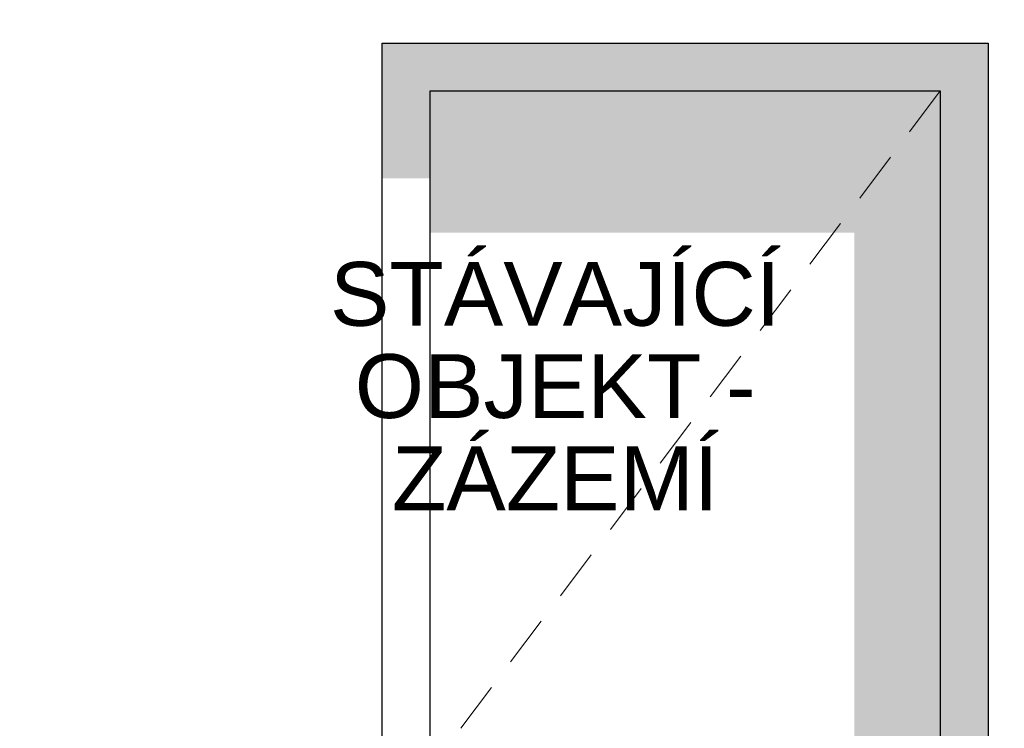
# Model space of a CAD drawing. Header units: millimetres. Extents: x -545704 to -529017, y -3380 to 6527.
# Tile 13 of 15: x -532963 to -531419, y 1126 to 2237. Entities that reach past the tile are written whole.
import ezdxf

# ---------------------------------------------------------------- set-up
doc = ezdxf.new("R2010")
doc.units = ezdxf.units.MM
doc.header["$MEASUREMENT"] = 0
doc.linetypes.add('Wipeout_Contour', pattern=[1000, 0, -1000])
for name, color, linetype in [('2 - TEXT HLAVNÍ UNIVERSÁL.2D', 7, 'Continuous'), ('4 - ZDIVO - STĚNY NOSNÉ.3D', 7, 'Continuous'), ('Otvory – Dveře', 7, 'Continuous'), ('Výplně - Povrchové', 7, 'Continuous')]:
    doc.layers.add(name, color=color, linetype=linetype)
doc.styles.add('GENEROVANÝ_STYL_1', font='Arial.ttf')

# ---------------------------------------------------------------- blocks, each defined once
blk = doc.blocks.new('Řez_25', base_point=(-1697940.5, 0))
at = {"color": 254, "linetype": 'Wipeout_Contour', "lineweight": 0, "ltscale": 2131391.588503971}
blk.add_wipeout([(-533044.2, 2800), (-533044.2, 0), (-532644.2, 0), (-532644.2, 2800)], dxfattribs=at).dxf.layer = 'Výplně - Povrchové'
blk = doc.blocks.new('Řez_26', base_point=(-1697940.5, 0))
at = {"color": 254, "linetype": 'Wipeout_Contour', "lineweight": 0, "ltscale": 4255268.294333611}
blk.add_wipeout([(-531139.6, 2800), (-532644.2, 2800), (-532644.2, 0), (-532394.2, 0), (-532394.2, 2200), (-531444.2, 2200), (-531444.2, 0), (-531139.6, 0)], dxfattribs=at).dxf.layer = 'Výplně - Povrchové'
blk = doc.blocks.new('Řez_29', base_point=(-1697940.5, 0))
at = {"layer": 'Otvory – Dveře', "color": 5, "linetype": 'Continuous', "lineweight": 0, "true_color": 0x1c1cff}
for p, q in [((-531597.4, 2021.1), (-531645.5, 1957.2)), ((-531675.6, 1917.3), (-531723.7, 1853.4)), ((-531753.8, 1813.4), (-531801.9, 1749.5)), ((-531832, 1709.6), (-531880.1, 1645.7)), ((-531910.2, 1605.7), (-531958.3, 1541.8)), ((-531988.4, 1501.9), (-532036.5, 1438)), ((-532066.6, 1398), (-532114.7, 1334.1)), ((-532144.8, 1294.2), (-532192.9, 1230.3)), ((-532223, 1190.3), (-532271.1, 1126.4))]:
    blk.add_line(p, q, dxfattribs=at)
at = {"color": 254, "linetype": 'Wipeout_Contour', "lineweight": 0, "ltscale": 2129435.357397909}
blk.add_wipeout([(-532394.2, 0), (-532319.2, 0), (-532319.2, 2125), (-532394.2, 2125)], dxfattribs=at).dxf.layer = 'Výplně - Povrchové'
at = {"color": 254, "linetype": 'Wipeout_Contour', "lineweight": 0, "ltscale": 2125935.371362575}
blk.add_wipeout([(-531444.2, 0), (-531444.2, 2125), (-531519.2, 2125), (-531519.2, 0)], dxfattribs=at).dxf.layer = 'Výplně - Povrchové'
at = {"layer": 'Otvory – Dveře', "linetype": 'Continuous', "lineweight": 0, "true_color": 0x000000}
blk.add_hatch(color=18, dxfattribs=at).paths.add_polyline_path([(-531444.2, 0), (-531444.2, 2125), (-531519.2, 2125), (-531519.2, 0)])
at = {"color": 254, "linetype": 'Wipeout_Contour', "lineweight": 0, "ltscale": 3191541.386304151}
blk.add_wipeout([(-532394.2, 2200), (-532394.2, 2125), (-532319.2, 2125), (-531519.2, 2125), (-531444.2, 2125), (-531444.2, 2200)], dxfattribs=at).dxf.layer = 'Výplně - Povrchové'
at = {"layer": 'Otvory – Dveře', "linetype": 'Continuous', "lineweight": 0, "true_color": 0x000000}
for points in [[(-532394.2, 2200), (-532394.2, 2125), (-532319.2, 2125), (-531519.2, 2125), (-531444.2, 2125), (-531444.2, 2200)], [(-532394.2, 1987.9), (-532319.2, 1987.9), (-532319.2, 2125), (-532394.2, 2125)], [(-532319.2, 1903), (-531654.2, 1903), (-531654.2, 0), (-531519.2, 0), (-531519.2, 2125), (-532319.2, 2125)]]:
    blk.add_hatch(color=18, dxfattribs=at).paths.add_polyline_path(points)
at = {"layer": 'Otvory – Dveře', "color": 7, "linetype": 'Continuous', "lineweight": 30}
for p, q in [((-532394.2, 2200), (-531444.2, 2200)), ((-532394.2, 0), (-532394.2, 2200)), ((-531444.2, 2200), (-531444.2, 0))]:
    blk.add_line(p, q, dxfattribs=at)
at = {"layer": 'Otvory – Dveře', "color": 181, "linetype": 'Continuous', "lineweight": 30, "true_color": 0x9e3eff}
for p, q in [((-532319.2, 0), (-532319.2, 2125)), ((-532319.2, 2125), (-531519.2, 2125)), ((-531519.2, 2125), (-531519.2, 0))]:
    blk.add_line(p, q, dxfattribs=at)
at = {"layer": 'Otvory – Dveře', "color": 5, "linetype": 'Continuous', "lineweight": 0, "true_color": 0x1c1cff}
blk.add_line((-531519.2, 2125), (-531567.3, 2061.1), dxfattribs=at)

msp = doc.modelspace()

# ---------------------------------------------------------------- block references
at = {"layer": '4 - ZDIVO - STĚNY NOSNÉ.3D', "lineweight": 0}
msp.add_blockref('Řez_25', (-1697940.5, 0), dxfattribs=at)

# ---------------------------------------------------------------- next in the draw order: block references
msp.add_blockref('Řez_26', (-1697940.5, 0), dxfattribs=at)

# ---------------------------------------------------------------- next in the draw order: block references
at = {"layer": 'Otvory – Dveře', "lineweight": 0}
msp.add_blockref('Řez_29', (-1697940.5, 0), dxfattribs=at)

# ---------------------------------------------------------------- next in the draw order: texts
at = {"layer": '2 - TEXT HLAVNÍ UNIVERSÁL.2D', "color": 5, "linetype": 'Continuous', "lineweight": 0, "true_color": 0x1c1cff, "insert": (-532122.9, 1857.1), "char_height": 100, "attachment_point": 2, "line_spacing_factor": 0.866665, "style": 'GENEROVANÝ_STYL_1'}
msp.add_mtext('\\A1;{\\pqc;\\fArial|b0|i0|c0|p0;\\W1.000000;STÁVAJÍCÍ\\P\\pqc;\\fArial|b0|i0|c0|p0;\\W1.000000;OBJEKT -\\P\\pqc;\\fArial|b0|i0|c0|p0;\\W1.000000;ZÁZEMÍ}', dxfattribs=at)

doc.saveas('drawing.dxf')
